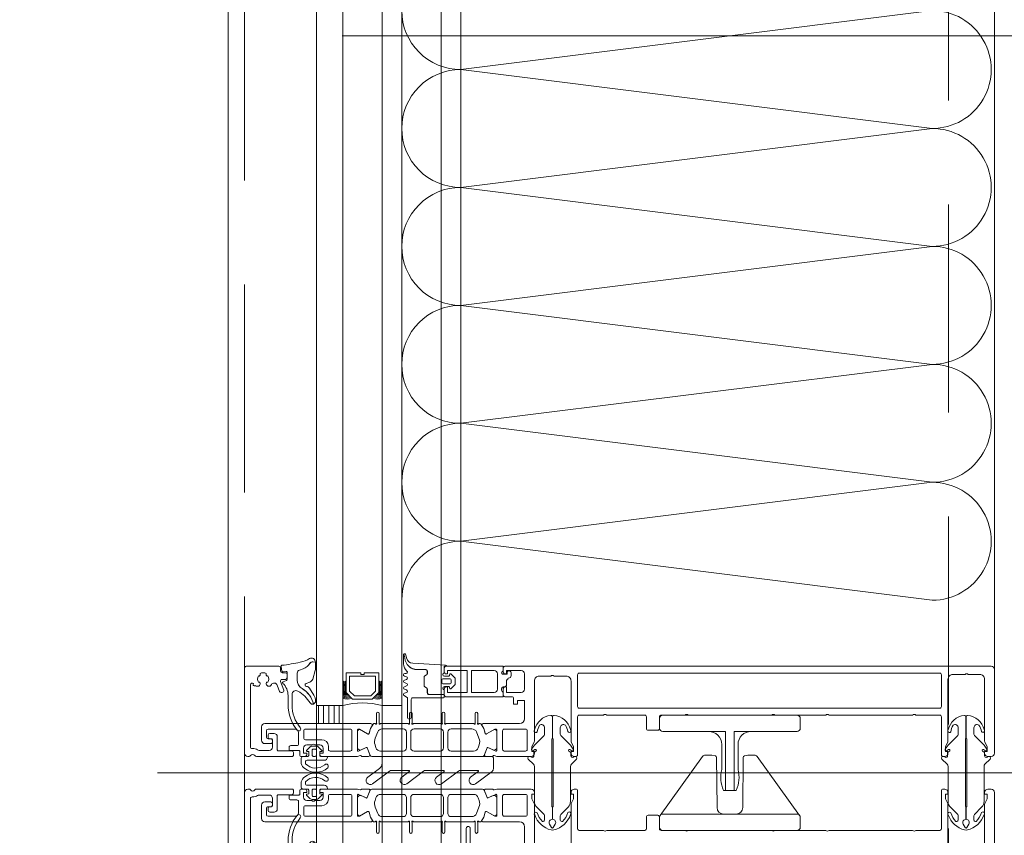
# Model space of a CAD drawing. Header units: millimetres. Extents: x 213386 to 459888, y 74252 to 208052.
# Tile 57 of 256: x 372973 to 373274, y 147488 to 147737. Entities that reach past the tile are written whole.
import ezdxf

# ---------------------------------------------------------------- set-up
doc = ezdxf.new("R2010")
doc.units = ezdxf.units.MM
doc.linetypes.add('ČERCHOVANÁ', pattern=[25.4, 12.7, -6.35, 0, -6.35])
doc.linetypes.add('ČÁRKOVANÁ', pattern=[19.05, 12.7, -6.35])
doc.layers.add('FASÁDA DETAILNÍ', color=255, linetype='Continuous', lineweight=0)
doc.layers.add('OSY', color=255, linetype='Continuous', lineweight=0)

# ---------------------------------------------------------------- blocks, each defined once
blk = doc.blocks.new('nesystémový nástavec 18')
for p, q in [((-17.5, 9.3), (-15.36, 9.3)), ((-15.36, 9.3), (0, 9.3)), ((0, 9.3), (0, 7.8)), ((-18, 6.8), (-18, 8.8)), ((-17, 6.3), (-17.5, 6.3)), ((-11, 8), (-17, 8)), ((-17, 8), (-17, 6.3)), ((-11, 1.3), (-11, 8)), ((-2.8, 8), (-9.7, 8)), ((-9.7, 1.3), (-9.7, 8)), ((-1.8, 2.3), (-1.8, 7)), ((-0.5, 7.3), (-0.5, 6.8)), ((0, 6.3), (0.55, 6.3)), ((0.55, 6.3), (0.95, 5.9)), ((0.95, 5.9), (0.95, 4.8)), ((0.95, 4.8), (0.95, 4.14)), ((0.95, 4.14), (1.2, 4.14)), ((1.4, 3.94), (1.4, 3.84)), ((1.6, 3.64), (1.6, 3.64)), ((-18, 0.5), (-18, 1.8)), ((-17.5, 2.3), (-17, 2.3)), ((-1.8, 0), (-17.5, 0)), ((-17, 2.3), (-17, 1.3)), ((-17, 1.3), (-11, 1.3)), ((-9.7, 1.3), (-2.8, 1.3)), ((0, 0), (-1.8, 0)), ((-0.4, 2.23), (-0.5, 2.04)), ((-0.5, 2.04), (-0.5, 2)), ((1.2, 2.44), (0, 2.44)), ((0, 1.5), (0, 0)), ((1.2, 1.85), (1.2, 2.44)), ((1.8, 1.37), (1.7, 1.35)), ((2.25, 1.63), (1.8, 1.37)), ((2.4, 2.84), (2.4, 1.89))]:
    blk.add_line(p, q)
for centre, radius, start, end in [((-17.5, 8.8), 0.5, 90, 180), ((-15.36, 9.8), 0.5, 270, 270.084), ((-17.5, 6.8), 0.5, 180.0012, 269.9988), ((-2.8, 7), 1, 0, 90), ((0, 7.3), 0.5, 89.9955, 180.0071), ((0, 6.8), 0.5, 179.9949, 270.006), ((0.75, 4.8), 0.2, 359.9656, 0.0344), ((1.2, 3.94), 0.2, 359.9707, 90.0249), ((1.6, 3.84), 0.2, 179.9737, 270.035), ((1.6, 2.84), 0.8, 0.0065, 89.9919), ((-17.5, 1.8), 0.5, 89.999, 180.0002), ((-17.5, 0.5), 0.5, 180, 270), ((-2.8, 2.3), 1, 270, 0), ((0, 2), 0.5, 179.9716, 270.0327), ((0, 1.94), 0.5, 89.9975, 144.0007), ((1.7, 1.85), 0.5, 179.9991, 270), ((2.1, 1.89), 0.3, 299.9815, 0.0183)]:
    blk.add_arc(centre, radius, start, end)
blk = doc.blocks.new('284336')
for points in [[(-0.7, -9.6), (-10, -9.6, 0.414511), (-10.51, -10.11), (-10.51, -15.51, -1), (-11.69, -15.51), (-11.69, -9.6), (-12.69, -8.95, -0.668884), (-12.6, -8.23), (-11.99, -8.01, 0.766384), (-11.99, -7.21), (-12.6, -6.99, -0.76831), (-12.6, -6.23), (-11.99, -6.01, 0.766384), (-11.99, -5.21), (-12.6, -4.99, -0.76831), (-12.6, -4.23), (-11.99, -4.01, 0.766384), (-11.99, -3.21), (-12.6, -2.99, -0.877523), (-12.5, -2.22), (-12.1, -2.22, 0.698129), (-11.83, -1.5, -0.220231), (-12.89, 0.78), (-12.89, 3.45, -0.157143), (-12.82, 3.68), (-12.69, 3.42, -0.067482), (-12.48, 2.53, 0.393136), (-8.66, -1.02), (-6.1, -1.02, -0.414214), (-5.61, -1.51), (-5.61, -2.22, -0.267949), (-5.85, -2.65), (-6.35, -2.93, 0.267949), (-6.61, -3.38), (-6.61, -5.84, 0.267949), (-6.35, -6.29), (-5.85, -6.57, -0.267949), (-5.61, -7), (-5.61, -8.11, 0.414215), (-5.1, -8.62), (-0.41, -8.62), (-0.41, -9.31, -0.414212), (-0.7, -9.6)], [(-0.41, 0), (-0.41, -2, 0.990243), (-0.4, -3.02), (0.9, -3.02, 0.414214), (1.21, -2.71), (1.21, -2.61, -0.668123), (1.71, -2.4), (2.75, -3.45, -0.199004), (2.89, -3.79), (2.89, -5.43, -0.199038), (2.75, -5.77), (1.71, -6.82, -0.668191), (1.21, -6.61), (1.21, -6.51, 0.414214), (0.9, -6.2), (-0.4, -6.2, 0.990269), (-0.41, -7.22), (-0.41, -8.6), (-5.1, -8.6, -0.414215), (-5.59, -8.11), (-5.59, -7, 0.267949), (-5.84, -6.56), (-6.34, -6.27, -0.267949), (-6.59, -5.84), (-6.59, -3.38, -0.267949), (-6.34, -2.95), (-5.84, -2.66, 0.267949), (-5.59, -2.22), (-5.59, -1.51, 0.414214), (-6.1, -1), (-8.66, -1, -0.393156), (-12.46, 2.53, 0.067572), (-12.67, 3.43), (-12.8, 3.7, -0.637545), (-12.12, 3.53), (-11.92, 2.53, 0.344315), (-10.06, 0.91), (0, 0.38, -0.406913), (0.39, 0), (-0.41, 0)], [(1.7, -4.31, 0.414235), (1.2, -3.81), (-0.7, -3.81, 0.414214), (-1.2, -4.31), (-1.2, -4.91, 0.414214), (-0.7, -5.41), (1.2, -5.41, 0.414235), (1.7, -4.91), (1.7, -4.31)]]:
    blk.add_lwpolyline(points, format="xyb", close=True)
blk = doc.blocks.new('433270')
blk.add_lwpolyline([(1, 0, 0.414364), (0, -1), (0, -1.4, 0.255924), (0.23, -1.83, -0.547723), (0.23, -3.17, 0.255924), (0, -3.6), (0, -14.6, 0.414214), (0.3, -14.9), (1.2, -14.9, 0.414214), (1.7, -14.4), (1.7, -10.3, -0.414214), (2, -10), (6, -10, 0.414248), (7, -9), (7, -7.7, 0.414179), (6.5, -7.2), (5.7, -7.2, 0.414232), (5.4, -7.5), (5.4, -8.2, -0.414198), (5.1, -8.5), (2.8, -8.5, -0.414204), (1.8, -7.5), (1.8, -4.49, -0.147432), (1.97, -3.94, 0.147461), (2.4, -2.5), (2.4, -2.3, -0.414214), (2.9, -1.8), (21.87, -1.8, -0.668178), (22.22, -2.65), (22.16, -2.72, 1), (21.59, -3.29), (21.52, -3.35, 0.198912), (21.38, -3.71), (21.38, -4.05, 0.414214), (22.08, -4.75), (22.38, -4.75, 0.576988), (22.64, -4.3, -0.311246), (24.56, -4.3, 0.576988), (24.82, -4.75), (25.3, -4.75, -0.260065), (25.3, -6.65), (24.82, -6.65, 0.576988), (24.56, -7.1, -0.311246), (22.64, -7.1, 0.576988), (22.38, -6.65), (22.08, -6.65, 0.414214), (21.38, -7.35), (21.38, -7.61, 0.267949), (21.63, -8.04), (21.89, -8.2, -0.637047), (21.73, -10), (19.83, -10.7, 0.315299), (19.5, -11.17), (19.5, -11.49, 0.520567), (20.17, -11.96), (22.83, -10.99, -0.520567), (23.5, -11.46), (23.5, -12.5, 0.414062), (24, -13), (25, -13, 0.414186), (25.5, -12.5), (25.5, -11.5, -0.414182), (26, -11), (27, -11, 0.414214), (27.5, -10.5), (27.5, -0.5, 0.414214), (27, 0), (1, 0)], format="xyb", close=True)
blk = doc.blocks.new('284325')
for points in [[(0.84, -5.23, -0.560316), (0.94, -4.73), (1.94, -4.36, 0.3153), (2.14, -4.08), (2.14, -1.89, 0.451558), (1.8, -1.59), (0.9, -1.7, -0.399586), (0.57, -1.46), (0.3, -0.07, -0.415977), (0.53, 0.29, 0.024107), (6.15, 1.24, 0.076636), (8.99, 2.34, -0.577615), (10.79, 1.3), (10.02, 1.37, 0.283171), (9.08, 0.9, -0.168429), (7.07, -0.74), (5.9, -1.16, 0.315302), (5.24, -2.1), (5.24, -4.21, 0.269719), (6.76, -6.82, -0.194797), (10.18, -11.53, -0.342663), (9.17, -11.17, 0.119207), (5.43, -7.59, 0.578571), (3.63, -8.62), (3.63, -11.77, 0.176415), (6.16, -18.72, -1), (5.24, -19.49, -0.176415), (2.43, -11.77), (2.43, -8.89, 0.208286), (0.84, -5.23)], [(8.95, -6.65), (10.32, -8.78, -0.134555), (10.79, -10.63, -0.339795), (10.19, -11.53, 0.194788), (6.76, -6.81, -0.269736), (5.25, -4.21), (5.25, -2.1, -0.315302), (5.9, -1.17), (7.07, -0.74, 0.168429), (9.09, 0.89, -0.283167), (10.01, 1.36), (10.79, 1.29), (10.79, -0.74, -0.070852), (10.71, -1.3), (9.95, -3.93, -0.241839), (9.08, -4.83), (7.93, -5.22, 0.836024), (8.08, -6.19), (8.11, -6.19, -0.255349), (8.95, -6.65)]]:
    blk.add_lwpolyline(points, format="xyb", close=True)
blk = doc.blocks.new('*U4004')
for points in [[(0, 0, 0.414243), (0.1, 0.1), (0, 0.9, -1.0001), (0.2, 0.9), (0.1, 0.1, 0.414228), (0.2, 0, 0.414228)], [(0.2, 0, 0.414243), (0.3, 0.1), (0.2, 0.9, -1.0001), (0.4, 0.9), (0.3, 0.1, 0.414228), (0.4, 0, 0.414228)], [(0.4, 0, 0.414243), (0.5, 0.1), (0.4, 0.9, -1.0001), (0.6, 0.9), (0.5, 0.1, 0.414228), (0.6, 0, 0.414228)], [(0.6, 0, 0.414243), (0.7, 0.1), (0.6, 0.9, -1.0001), (0.8, 0.9), (0.7, 0.1, 0.414228), (0.8, 0, 0.414228)], [(0.8, 0, 0.414243), (0.9, 0.1), (0.8, 0.9, -1.0001), (1, 0.9), (0.9, 0.1, 0.414228), (1, 0, 0.414228)], [(1, 0, 0.414243), (1.1, 0.1), (1, 0.9, -1.0001), (1.2, 0.9), (1.1, 0.1, 0.414228), (1.2, 0, 0.414228)], [(1.2, 0, 0.414243), (1.3, 0.1), (1.2, 0.9, -1.0001), (1.4, 0.9), (1.3, 0.1, 0.414228), (1.4, 0, 0.414228)], [(1.4, 0, 0.414243), (1.5, 0.1), (1.4, 0.9, -1.0001), (1.6, 0.9), (1.5, 0.1, 0.414228), (1.6, 0, 0.414228)], [(1.6, 0, 0.414243), (1.7, 0.1), (1.6, 0.9, -1.0001), (1.8, 0.9), (1.7, 0.1, 0.414228), (1.8, 0, 0.414228)], [(1.8, 0, 0.414243), (1.9, 0.1), (1.8001, 0.9, -1.0001), (2, 0.9), (1.9001, 0.1, 0.414228), (2, 0, 0.414228)]]:
    blk.add_lwpolyline(points, format="xyb")
blk = doc.blocks.new('244748_a')
blk.add_lwpolyline([(8.32, -1.69, 0.082248), (6.34, -0.9, -1.09695), (6.94, -0.1, -0.315353), (11.26, -5.15, -0.480529), (10.87, -5.64), (4.27, -5.64), (4.08, -5.45), (-16.53, -5.45), (-16.72, -5.64), (-20.43, -5.64, 0.574019), (-21.93, -4.78), (-22.99, -5.4, 0.524827), (-22.99, -5.9), (-21.93, -6.52, 0.574021), (-20.43, -5.66), (-16.72, -5.66), (-16.53, -5.85), (4.08, -5.85), (4.27, -5.66), (10.87, -5.66, -0.480529), (11.26, -6.15, -0.326229), (6.88, -11.09, -1.09695), (6.28, -10.3, 0.081457), (8.32, -9.61, 0.599203), (7.48, -8.05), (5.52, -8.05, 0.198965), (5.17, -8.2), (2.22, -11.15), (0.93, -12.01, -0.738038), (0.51, -11.62), (0.87, -11, 1), (0.35, -10.7), (0, -11.3), (-0.98, -11.3, 0.619205), (-1.45, -12.06), (-1.28, -12.43, -0.808139), (-2.04, -13.04), (-3.63, -11.44, 0.198906), (-4.34, -11.15), (-14.99, -11.15, -0.198936), (-16.76, -10.42), (-18.98, -8.2, 0.198942), (-19.33, -8.05), (-20.67, -8.05, 0.500217), (-21.09, -8.73, 0.122037), (-18.5, -10.27, -1.093735), (-19.1, -11.07, -0.240768), (-23.7, -6.07, -0.106226), (-23.7, -5.23, -0.256232), (-19, -0.13, -1.093735), (-18.4, -0.92, 0.116856), (-21.09, -2.57, 0.500217), (-20.67, -3.25), (-19.33, -3.25, 0.198942), (-18.98, -3.1), (-16.75, -0.88, -0.198936), (-14.99, -0.15), (-4.34, -0.15, 0.198907), (-3.63, 0.14), (-2.04, 1.74, -0.808139), (-1.28, 1.13), (-1.45, 0.76, 0.619205), (-0.98, 0), (0, 0), (0.35, -0.6, 1), (0.87, -0.3), (0.51, 0.32, -0.738038), (0.93, 0.71), (2.22, -0.15), (5.17, -3.1, 0.198965), (5.52, -3.25), (7.48, -3.25, 0.599203)], format="xyb", close=True)
blk = doc.blocks.new('236134_0100_s_v')
for points in [[(22.8, -23), (22.8, -5), (42, -5, 0.414214), (43, -4), (43, -1, 0.414214), (42, 0), (1, 0, 0.414214), (0, -1), (0, -4, 0.414214), (1, -5), (20.2, -5), (20.2, -23)], [(15, -5, -0.414214), (19, -9), (19, -16.57, 0.165764), (19.53, -23), (23.47, -23, 0.165764), (24, -16.57), (24, -9, -0.414214), (28, -5)]]:
    blk.add_lwpolyline(points, format="xyb")
blk = doc.blocks.new('236134_0200_s_v')
for points in [[(19.58, 5, -0.41166), (17.58, 6.98), (17.45, 22.25, 0.344217), (17.07, 22.73), (16, 23), (14, 23, 0.240828), (13.19, 22.59), (0.19, 4.59)], [(23.42, 5, 0.41166), (25.42, 6.98), (25.55, 22.25, -0.344217), (25.93, 22.73), (27, 23), (29, 23, -0.240828), (29.81, 22.59), (42.81, 4.59)]]:
    blk.add_lwpolyline(points, format="xyb")
blk.add_lwpolyline([(42, 5), (1, 5, 0.414214), (0, 4), (0, 1, 0.414214), (1, 0), (42, 0, 0.414214), (43, 1), (43, 4, 0.414214)], format="xyb", close=True)
blk = doc.blocks.new('288126')
for points in [[(-16.5, 0), (16.5, 0)], [(-17, -2.08), (-17, -0.5)], [(17, -0.5), (17, -3.8)], [(-21.36, -6.34), (-17.8, -3.69)], [(-14.71, -4.5), (-19.87, -8.34)], [(-8.83, -4.3), (-14.11, -4.3)], [(-10.96, -6.34), (-8.71, -4.66)], [(-4.31, -4.5), (-9.47, -8.34)], [(1.81, -4.3), (-3.71, -4.3)], [(-0.35, -6.36), (1.93, -4.66)], [(6.33, -4.5), (1.14, -8.37)], [(12.21, -4.3), (6.93, -4.3)], [(10.05, -6.36), (12.33, -4.66)], [(16.6, -4.6), (11.54, -8.37)]]:
    blk.add_lwpolyline(points)
for centre, radius, start, end in [((16.5, -0.5), 0.5, 0, 90), ((-16.5, -0.5), 0.5, 90, 180), ((16, -3.8), 1, 306.7059, 0), ((-20.61, -7.34), 1.25, 126.7059, 306.7059), ((-10.21, -7.34), 1.25, 126.7059, 306.7059), ((0.4, -7.37), 1.25, 126.7059, 306.7059), ((10.8, -7.37), 1.25, 126.7059, 306.7059)]:
    blk.add_arc(centre, radius, start, end)
at = {"extrusion": (0, 0, -1)}
for centre, radius, start, end in [((19, -2.08), 2, 180, 233.2941), ((14.11, -5.3), 1, 53.2941, 90), ((8.83, -4.5), 0.2, 90, 233.2941), ((3.71, -5.3), 1, 53.2941, 90), ((-1.81, -4.5), 0.2, 90, 233.2941), ((-6.93, -5.3), 1, 53.2941, 90), ((-12.21, -4.5), 0.2, 90, 233.2941)]:
    blk.add_arc(centre, radius, start, end, dxfattribs=at)
blk = doc.blocks.new('246426')
for points in [[(-1.84, 0.64), (-2.86, -0.38, 0.198926), (-3.15, -1.09), (-3.15, -2.31, 0.198926), (-2.86, -3.02), (-1.84, -4.04, 0.637051), (-1.5, -3.92), (-1.45, -3.4), (-0.3, -3.4, -0.41484), (0, -3.7), (0, -5.19, 0.414232), (0.5, -5.69), (2.14, -5.69, 0.071862), (2.2, -5.68, 0.157876), (3.73, -4.64, 0.360336), (3.48, 2.39, 0.964062), (2.54, 1.48, -0.403385), (2.25, -4.34, -0.190964), (2.11, -4.39), (1.7, -4.39, -0.414214), (1.2, -3.89), (1.2, 1.31, 0.414201), (0.2, 2.31), (0, 2.31), (0, 0.3, -0.414214), (-0.3, 0), (-1.45, 0), (-1.5, 0.52, 0.637051), (-1.84, 0.64)], [(-2.25, -1.4, -0.414214), (-1.85, -1), (-0.4, -1, -0.414214), (0, -1.4), (0, -2, -0.414214), (-0.4, -2.4), (-1.85, -2.4, -0.414214), (-2.25, -2), (-2.25, -1.4)]]:
    blk.add_lwpolyline(points, format="xyb", close=True)

msp = doc.modelspace()

# ---------------------------------------------------------------- hatches: boundary and pattern name
at = {"layer": 'FASÁDA DETAILNÍ'}
h = msp.add_hatch(dxfattribs=at)
h.set_pattern_fill('ANSI31', color=256, scale=0.5, angle=585)
h.set_pattern_definition([(270, (440451.9952, 137207.7333), (1.5875, -8e-16), [])])
h.paths.add_polyline_path([(373071.638, 147522.154), (373071.638, 147527.655), (373063.638, 147527.655), (373063.638, 147522.154)])

# ---------------------------------------------------------------- linework, layer by layer
for p, q in [((373036.638, 145492.154), (373036.638, 169172.154)), ((373063.638, 145492.154), (373063.638, 169172.154)), ((373071.638, 169172.154), (373071.638, 145492.154)), ((373083.638, 145492.154), (373083.638, 169172.154)), ((373089.638, 169172.154), (373089.638, 145492.154)), ((373101.638, 145492.154), (373101.638, 169172.154)), ((373107.638, 169172.154), (373107.638, 145492.154)), ((373063.638, 147527.655), (373063.638, 147936.654)), ((373071.638, 147936.654), (373071.638, 147527.655)), ((373083.638, 147527.655), (373083.638, 147936.654)), ((373089.638, 147936.654), (373089.638, 147527.655)), ((373071.638, 147527.655), (373063.638, 147527.655)), ((373089.638, 147527.655), (373083.638, 147527.655)), ((373340.762, 147507.154), (373015.071, 147507.154))]:
    msp.add_line(p, q, dxfattribs=at)
at = {"layer": 'FASÁDA DETAILNÍ', "linetype": 'ČÁRKOVANÁ', "ltscale": 5}
for p, q in [((373041.638, 145497.154), (373041.638, 169167.154)), ((373256.638, 145712.154), (373256.638, 168952.154))]:
    msp.add_line(p, q, dxfattribs=at)
at = {"layer": 'FASÁDA DETAILNÍ'}
for points in [[(373270.638, 147538.654), (373270.638, 147925.654)], [(373082.638, 147537.655), (373082.638, 147531.655), (373080.638, 147529.655), (373074.638, 147529.655), (373072.638, 147531.655), (373072.638, 147537.655), (373077.138, 147537.655), (373077.138, 147537.155), (373078.138, 147537.155), (373078.138, 147537.655)], [(373073.638, 147536.655), (373081.638, 147536.655), (373081.638, 147532.069), (373080.224, 147530.655), (373075.191, 147530.655), (373073.638, 147532.069)], [(373063.638, 147522.154), (373063.638, 147527.655), (373071.638, 147527.655), (373071.638, 147522.154)]]:
    msp.add_lwpolyline(points, close=True, dxfattribs=at)
for points in [[(373269.638, 147539.654), (373121.138, 147539.654, 0.4142136), (373120.638, 147539.154), (373120.638, 147537.854, 0.4142197), (373121.138, 147537.354), (373121.638, 147537.354), (373121.638, 147538.354), (373126.138, 147538.354, -0.4142136), (373127.138, 147537.354), (373127.138, 147532.654, -0.4142136), (373126.138, 147531.654), (373121.638, 147531.654), (373121.638, 147533.354), (373121.138, 147533.354, 0.4142012), (373120.638, 147532.854), (373120.638, 147530.854, 0.4142136), (373121.138, 147530.354), (373123.282, 147530.354, -0.4142136), (373123.782, 147529.854), (373123.782, 147528.055), (373125.033, 147528.055), (373125.033, 147529.255), (373126.838, 147529.255, -0.4142136), (373127.138, 147528.955), (373127.138, 147523.656, -0.4141667), (373125.638, 147522.156), (373118.641, 147522.154), (373114.54, 147522.155, 0.5773503), (373114.194, 147521.555), (373114.692, 147520.692), (373115.12, 147519.199, 0.4887011), (373115.559, 147519.023), (373118.025, 147520.454), (373118.446, 147520.454, -0.4325656), (373118.641, 147520.254), (373118.641, 147513.95, -0.5483974), (373118.359, 147513.764), (373115.975, 147514.833, 0.4253361), (373115.708, 147514.725), (373114.892, 147512.702, 0.5315629), (373115.262, 147512.152), (373117.327, 147512.152, 0.2313061), (373117.563, 147512.268, -0.3061853), (373117.883, 147512.372), (373118.641, 147512.154), (373129.144, 147512.154, 0.4142136), (373130.144, 147513.154), (373130.144, 147513.654), (373129.344, 147513.654), (373129.344, 147515.154), (373130.004, 147516.298, 0.1316504), (373130.138, 147516.798), (373130.138, 147535.163, -0.4142136), (373131.638, 147536.663), (373135.139, 147536.663, -0.3999851), (373136.139, 147536.663), (373139.838, 147536.663, -0.4142136), (373141.338, 147535.163), (373141.338, 147516.798, 0.1316504), (373141.472, 147516.298), (373142.133, 147515.154), (373142.133, 147513.654), (373141.333, 147513.654), (373141.333, 147513.154, 0.4142136), (373142.333, 147512.154), (373142.838, 147512.154, 0.4142136), (373143.338, 147512.654), (373143.338, 147524.254, -0.4142136), (373143.838, 147524.754), (373151.238, 147524.754, -0.3999851), (373152.238, 147524.754), (373163.838, 147524.754, -0.4142136), (373164.338, 147524.254), (373164.338, 147520.654, 0.4142136), (373164.838, 147520.154), (373167.838, 147520.154, 0.4142136), (373168.338, 147520.654), (373168.338, 147524.254, -0.4142136), (373168.838, 147524.754), (373176.138, 147524.754, -0.38324), (373177.138, 147524.754), (373202.638, 147524.754, -0.38324), (373203.638, 147524.754), (373219.138, 147524.754, -0.38324), (373220.138, 147524.754), (373245.638, 147524.754, -0.38324), (373246.638, 147524.754), (373253.938, 147524.754, -0.4142136), (373254.438, 147524.254), (373254.438, 147512.654, 0.4142136), (373254.938, 147512.154), (373255.438, 147512.154, 0.4142136), (373256.438, 147513.154), (373256.438, 147513.654), (373255.638, 147513.654), (373255.638, 147515.154), (373256.304, 147516.308, 0.1169365), (373256.438, 147516.808), (373256.438, 147535.663, -0.4142315), (373257.938, 147537.163), (373261.648, 147537.163, -0.3999851), (373262.648, 147537.163), (373266.138, 147537.163, -0.4142315), (373267.638, 147535.663), (373267.638, 147516.808, 0.1169365), (373267.772, 147516.308), (373268.438, 147515.154), (373268.438, 147513.654), (373267.638, 147513.654), (373267.638, 147513.154, 0.4142136), (373268.638, 147512.154), (373269.638, 147512.154, 0.4142136), (373270.638, 147513.154), (373270.638, 147538.654, 0.4142135), (373269.638, 147539.654)], [(373143.838, 147537.554), (373253.938, 147537.554, -0.4142136), (373254.438, 147537.054), (373254.438, 147527.354, -0.4142136), (373253.938, 147526.854), (373143.838, 147526.854, -0.4142136), (373143.338, 147527.354), (373143.338, 147537.054, -0.4142136), (373143.838, 147537.554)], [(373114.299, 147512.154), (373102.388, 147512.154), (373080.477, 147512.154, -0.3058367), (373080.014, 147512.467), (373079.091, 147514.755, 0.4253361), (373078.824, 147514.862), (373077.205, 147514.146, -0.5437525), (373076.148, 147514.83), (373076.148, 147519.734, -0.5781822), (373077.05, 147520.253), (373079.241, 147518.992, 0.4885049), (373079.68, 147519.169), (373080.115, 147520.683), (373080.877, 147522.004, -0.2824777), (373081.153, 147522.154), (373081.598, 147522.154, 1.4470094), (373081.948, 147522.286), (373081.948, 147525.254, -1), (373082.748, 147525.254), (373082.748, 147522.286, 1.4470094), (373083.099, 147522.153), (373091.638, 147522.154, 1.4470094), (373091.988, 147522.286), (373091.988, 147525.254, -1), (373092.788, 147525.254), (373092.788, 147522.286, 1.4470094), (373093.139, 147522.153), (373101.638, 147522.154, 1.4470094), (373101.988, 147522.286), (373101.988, 147525.254, -1), (373102.788, 147525.254), (373102.788, 147522.286, 1.4470094), (373103.139, 147522.153), (373111.678, 147522.154, 1.4470094), (373112.028, 147522.286), (373112.028, 147525.254, -1), (373112.828, 147525.254), (373112.828, 147522.286, 1.4470094), (373113.179, 147522.153), (373113.624, 147522.154, -0.2824777), (373113.9, 147522.004), (373114.662, 147520.683), (373115.096, 147519.169, 0.4885049), (373115.535, 147518.992), (373117.727, 147520.253, -0.5781822), (373118.628, 147519.734), (373118.628, 147514.83, -0.5437525), (373117.572, 147514.146), (373115.953, 147514.862, 0.4253361), (373115.686, 147514.755), (373114.763, 147512.467, -0.3058367), (373114.299, 147512.154)], [(373076.138, 147512.154), (373065.139, 147512.154, -0.4144257), (373064.638, 147512.654), (373064.638, 147513.148), (373065.638, 147513.148), (373065.638, 147514.648, 0.4142136), (373064.638, 147515.648), (373063.138, 147515.648, 0.3999851), (373062.138, 147515.648), (373060.638, 147515.648, 0.4142136), (373059.638, 147514.648), (373059.638, 147513.154), (373060.638, 147513.154), (373060.638, 147512.654, -0.4144559), (373060.138, 147512.154), (373058.838, 147512.156, -0.4139712), (373058.538, 147512.456), (373058.538, 147513.654, 0.4142136), (373058.238, 147513.954), (373055.238, 147513.954), (373055.238, 147514.954, -0.4142136), (373055.738, 147515.454), (373057.638, 147515.454, 0.4142136), (373058.138, 147515.954), (373058.138, 147519.454, 0.4142056), (373057.138, 147520.454), (373048.838, 147520.455, 0.4142063), (373048.338, 147519.955), (373048.338, 147518.054, 0.414219), (373048.838, 147517.554), (373049.638, 147517.554, -0.4142136), (373050.138, 147517.054), (373050.138, 147516.554, -0.4142136), (373049.638, 147516.054), (373047.838, 147516.054, -0.4142136), (373046.838, 147517.054), (373046.838, 147521.154, -0.4142136), (373047.838, 147522.154), (373076.138, 147522.154), (373080.238, 147522.155, -0.5773503), (373080.585, 147521.555), (373080.086, 147520.692), (373079.659, 147519.199, -0.4887011), (373079.219, 147519.023), (373076.754, 147520.454), (373076.333, 147520.454, 0.4325656), (373076.138, 147520.254), (373076.138, 147513.95, 0.5483974), (373076.42, 147513.764), (373078.804, 147514.833, -0.4253361), (373079.071, 147514.725), (373079.887, 147512.702, -0.5315625), (373079.516, 147512.152), (373077.452, 147512.152, -0.2313061), (373077.216, 147512.268, 0.3061853), (373076.896, 147512.372), (373076.138, 147512.154)], [(373073.938, 147520.454), (373060.238, 147520.454, 0.4142136), (373059.738, 147519.954), (373059.738, 147517.748, 0.4142136), (373060.238, 147517.248), (373065.208, 147517.248, -0.4111388), (373067.238, 147515.248), (373067.238, 147514.254, 0.4142136), (373067.738, 147513.754), (373073.938, 147513.754, 0.4142136), (373074.438, 147514.254), (373074.438, 147519.954, 0.4142136), (373073.938, 147520.454)], [(373083.188, 147513.753), (373090.088, 147513.753, 0.4142178), (373091.088, 147514.753), (373091.088, 147519.554, 0.4142178), (373090.088, 147520.554), (373083.726, 147520.554, 0.305619), (373082.336, 147519.616), (373081.557, 147517.692, 0.1764286), (373081.485, 147515.64), (373081.761, 147514.79, 0.3249157), (373083.188, 147513.753)], [(373093.388, 147513.753), (373101.388, 147513.753, 0.4142136), (373102.388, 147514.753), (373102.388, 147519.554, 0.4142136), (373101.388, 147520.554), (373093.388, 147520.554, 0.4142136), (373092.388, 147519.554), (373092.388, 147514.753, 0.4142136), (373093.388, 147513.753)], [(373104.688, 147513.753), (373111.589, 147513.753, 0.3249157), (373113.015, 147514.79), (373113.291, 147515.64, 0.1764286), (373113.219, 147517.692), (373112.441, 147519.616, 0.305619), (373111.05, 147520.554), (373104.688, 147520.554, 0.4142178), (373103.688, 147519.554), (373103.688, 147514.753, 0.4142178), (373104.688, 147513.753)], [(373127.938, 147514.255, -0.4142136), (373127.438, 147513.755), (373120.938, 147513.755, -0.4142136), (373120.438, 147514.255), (373120.438, 147519.955, -0.4142136), (373120.938, 147520.455), (373127.438, 147520.455, -0.4142136), (373127.938, 147519.955), (373127.938, 147514.255)], [(373076.138, 147502.154), (373065.139, 147502.154, 0.4144257), (373064.638, 147501.654), (373064.638, 147501.161), (373065.638, 147501.161), (373065.638, 147499.661, -0.4142136), (373064.638, 147498.661), (373063.138, 147498.661, -0.3999851), (373062.138, 147498.661), (373060.638, 147498.661, -0.4142136), (373059.638, 147499.661), (373059.638, 147501.154), (373060.638, 147501.154), (373060.638, 147501.654, 0.4144559), (373060.138, 147502.154), (373058.838, 147502.153, 0.4139712), (373058.538, 147501.853), (373058.538, 147500.655, -0.4142136), (373058.238, 147500.355), (373055.238, 147500.355), (373055.238, 147499.355, 0.4142136), (373055.738, 147498.855), (373057.638, 147498.855, -0.4142136), (373058.138, 147498.355), (373058.138, 147494.855, -0.4142056), (373057.138, 147493.855), (373048.838, 147493.854, -0.4142063), (373048.338, 147494.354), (373048.338, 147496.254, -0.414219), (373048.838, 147496.754), (373049.638, 147496.754, 0.4142136), (373050.138, 147497.254), (373050.138, 147497.754, 0.4142136), (373049.638, 147498.254), (373047.838, 147498.254, 0.4142136), (373046.838, 147497.254), (373046.838, 147493.154, 0.4142136), (373047.838, 147492.154), (373076.138, 147492.154), (373080.238, 147492.154, 0.5773503), (373080.585, 147492.754), (373080.086, 147493.617), (373079.659, 147495.11, 0.4887011), (373079.219, 147495.286), (373076.754, 147493.854), (373076.333, 147493.854, -0.4325656), (373076.138, 147494.054), (373076.138, 147500.359, -0.5483974), (373076.42, 147500.545), (373078.804, 147499.476, 0.4253361), (373079.071, 147499.584), (373079.887, 147501.607, 0.5315625), (373079.516, 147502.157), (373077.452, 147502.157, 0.2313061), (373077.216, 147502.041, -0.3061853), (373076.896, 147501.937), (373076.138, 147502.154)], [(373073.938, 147493.854), (373060.238, 147493.854, -0.4142136), (373059.738, 147494.354), (373059.738, 147496.561, -0.4142136), (373060.238, 147497.061), (373065.208, 147497.061, 0.4111388), (373067.238, 147499.061), (373067.238, 147500.054, -0.4142136), (373067.738, 147500.554), (373073.938, 147500.554, -0.4142136), (373074.438, 147500.054), (373074.438, 147494.354, -0.4142136), (373073.938, 147493.854)], [(373114.299, 147502.154), (373102.388, 147502.155), (373080.477, 147502.154, 0.3058367), (373080.014, 147501.842), (373079.091, 147499.554, -0.4253361), (373078.824, 147499.447), (373077.205, 147500.163, 0.5437525), (373076.148, 147499.479), (373076.148, 147494.574, 0.5781822), (373077.05, 147494.056), (373079.241, 147495.317, -0.4885049), (373079.68, 147495.14), (373080.115, 147493.626), (373080.877, 147492.305, 0.2824777), (373081.153, 147492.155), (373081.598, 147492.155, -1.4470094), (373081.948, 147492.023), (373081.948, 147489.055, 1), (373082.748, 147489.055), (373082.748, 147492.023, -1.4470094), (373083.099, 147492.156), (373091.638, 147492.155, -1.4470094), (373091.988, 147492.023), (373091.988, 147489.055, 1), (373092.788, 147489.055), (373092.788, 147492.023, -1.4470094), (373093.139, 147492.156), (373101.638, 147492.155, -1.4470094), (373101.988, 147492.023), (373101.988, 147489.055, 1), (373102.788, 147489.055), (373102.788, 147492.023, -1.4470094), (373103.139, 147492.156), (373111.678, 147492.155, -1.4470094), (373112.028, 147492.023), (373112.028, 147489.055, 1), (373112.828, 147489.055), (373112.828, 147492.023, -1.4470094), (373113.179, 147492.156), (373113.624, 147492.155, 0.2824777), (373113.9, 147492.305), (373114.662, 147493.626), (373115.096, 147495.14, -0.4885049), (373115.535, 147495.317), (373117.727, 147494.056, 0.5781822), (373118.628, 147494.574), (373118.628, 147499.479, 0.5437525), (373117.572, 147500.163), (373115.953, 147499.447, -0.4253361), (373115.686, 147499.554), (373114.763, 147501.842, 0.3058367), (373114.299, 147502.154)], [(373083.188, 147500.555), (373090.088, 147500.556, -0.4142178), (373091.088, 147499.556), (373091.088, 147494.755, -0.4142178), (373090.088, 147493.755), (373083.726, 147493.755, -0.305619), (373082.336, 147494.693), (373081.557, 147496.617, -0.1764286), (373081.485, 147498.669), (373081.761, 147499.519, -0.3249157), (373083.188, 147500.555)], [(373093.388, 147500.555), (373101.388, 147500.555, -0.4142136), (373102.388, 147499.555), (373102.388, 147494.755, -0.4142136), (373101.388, 147493.755), (373093.388, 147493.755, -0.4142136), (373092.388, 147494.755), (373092.388, 147499.555, -0.4142136), (373093.388, 147500.555)], [(373104.688, 147500.556), (373111.589, 147500.555, -0.3249157), (373113.015, 147499.519), (373113.291, 147498.669, -0.1764286), (373113.219, 147496.617), (373112.441, 147494.693, -0.305619), (373111.05, 147493.755), (373104.688, 147493.755, -0.4142178), (373103.688, 147494.755), (373103.688, 147499.556, -0.4142178), (373104.688, 147500.556)], [(373127.938, 147500.054, 0.4142136), (373127.438, 147500.554), (373120.938, 147500.554, 0.4142136), (373120.438, 147500.054), (373120.438, 147494.354, 0.4142136), (373120.938, 147493.854), (373127.438, 147493.854, 0.4142136), (373127.938, 147494.354), (373127.938, 147500.054)]]:
    msp.add_lwpolyline(points, format="xyb", close=True, dxfattribs=at)
for points in [[(373127.138, 147485.354), (373127.138, 147490.653, 0.4141667), (373125.638, 147492.153), (373118.641, 147492.154), (373114.54, 147492.154, -0.5773503), (373114.194, 147492.754), (373114.692, 147493.617), (373115.12, 147495.11, -0.4887011), (373115.559, 147495.286), (373118.025, 147493.854), (373118.446, 147493.854, 0.4325656), (373118.641, 147494.054), (373118.641, 147500.359, 0.5483974), (373118.359, 147500.545), (373115.975, 147499.476, -0.4253361), (373115.708, 147499.584), (373114.892, 147501.607, -0.5315629), (373115.262, 147502.157), (373117.327, 147502.157, -0.2313061), (373117.563, 147502.041, 0.3061853), (373117.883, 147501.937), (373118.641, 147502.154), (373129.144, 147502.154, -0.4142136), (373130.144, 147501.154), (373130.144, 147500.654), (373129.344, 147500.654), (373129.344, 147499.154), (373130.004, 147498.011, -0.1316504), (373130.138, 147497.511), (373130.138, 147479.146, 0.4142136)], [(373141.338, 147479.146), (373141.338, 147497.511, -0.1316504), (373141.472, 147498.011), (373142.133, 147499.154), (373142.133, 147500.654), (373141.333, 147500.654), (373141.333, 147501.154, -0.4142136), (373142.333, 147502.154), (373142.838, 147502.154, -0.4142136), (373143.338, 147501.654), (373143.338, 147490.054, 0.4142136), (373143.838, 147489.554), (373151.238, 147489.554, 0.3999851), (373152.238, 147489.554), (373163.838, 147489.554, 0.4142136), (373164.338, 147490.054), (373164.338, 147493.654, -0.4142136), (373164.838, 147494.154), (373167.838, 147494.154, -0.4142136), (373168.338, 147493.654), (373168.338, 147490.054, 0.4142136), (373168.838, 147489.554), (373176.138, 147489.554, 0.38324), (373177.138, 147489.554), (373202.638, 147489.554, 0.38324), (373203.638, 147489.554), (373219.138, 147489.554, 0.38324), (373220.138, 147489.554), (373245.638, 147489.554, 0.38324), (373246.638, 147489.554), (373253.938, 147489.554, 0.4142136), (373254.438, 147490.054), (373254.438, 147501.654, -0.4142136), (373254.938, 147502.154), (373255.438, 147502.154, -0.4142136), (373256.438, 147501.154), (373256.438, 147500.654), (373255.638, 147500.654), (373255.638, 147499.154), (373256.304, 147498.001, -0.1169365), (373256.438, 147497.501), (373256.438, 147478.646, 0.4142315)], [(373267.638, 147478.646), (373267.638, 147497.501, -0.1169365), (373267.772, 147498.001), (373268.438, 147499.154), (373268.438, 147500.654), (373267.638, 147500.654), (373267.638, 147501.154, -0.4142136), (373268.638, 147502.154), (373269.638, 147502.154, -0.4142136), (373270.638, 147501.154), (373270.638, 147475.654, -0.4142135)]]:
    msp.add_lwpolyline(points, format="xyb", dxfattribs=at)
for centre, radius, start, end in [((373072.138, 147535.517), 0.596, 213.03656, 326.96344), ((373072.138, 147535.225), 0.596, 213.03656, 326.96344), ((373072.138, 147534.932), 0.596, 213.03656, 326.96344), ((373072.138, 147534.64), 0.596, 213.03656, 326.96344), ((373072.138, 147534.347), 0.596, 213.03656, 326.96344), ((373072.138, 147534.055), 0.596, 213.03656, 326.96344), ((373072.138, 147533.762), 0.596, 213.03656, 326.96344), ((373072.138, 147533.47), 0.596, 213.03656, 326.96344), ((373083.138, 147535.517), 0.596, 213.03656, 326.96344), ((373083.138, 147535.225), 0.596, 213.03656, 326.96344), ((373083.138, 147534.932), 0.596, 213.03656, 326.96344), ((373083.138, 147534.64), 0.596, 213.03656, 326.96344), ((373083.138, 147534.347), 0.596, 213.03656, 326.96344), ((373083.138, 147534.055), 0.596, 213.03656, 326.96344), ((373083.138, 147533.762), 0.596, 213.03656, 326.96344), ((373083.138, 147533.47), 0.596, 213.03656, 326.96344), ((373072.138, 147533.177), 0.596, 213.03656, 326.96344), ((373072.138, 147532.885), 0.596, 213.03656, 326.96344), ((373072.138, 147532.592), 0.596, 213.03656, 326.96344), ((373072.138, 147532.3), 0.596, 213.03656, 326.96344), ((373072.138, 147532.007), 0.596, 213.03656, 326.96344), ((373072.276, 147531.995), 0.879, 223.50356, 316.00509), ((373072.424, 147532.085), 1.263, 231.50044, 308.03437), ((373072.563, 147532.246), 1.712, 237.31435, 302.70505), ((373072.708, 147532.49), 2.248, 241.59719, 298.47266), ((373072.876, 147532.839), 2.897, 244.70485, 294.69333), ((373072.99, 147533.205), 3.546, 247.59095, 292.70618), ((373082.287, 147533.205), 3.546, 247.29382, 292.40905), ((373082.401, 147532.839), 2.897, 245.30667, 295.29515), ((373082.569, 147532.49), 2.248, 241.52734, 298.40281), ((373082.714, 147532.246), 1.712, 237.29495, 302.68565), ((373082.852, 147532.085), 1.263, 231.96563, 308.49956), ((373083, 147531.995), 0.879, 223.99491, 316.49644), ((373083.138, 147533.177), 0.596, 213.03656, 326.96344), ((373083.138, 147532.885), 0.596, 213.03656, 326.96344), ((373083.138, 147532.592), 0.596, 213.03656, 326.96344), ((373083.138, 147532.3), 0.596, 213.03656, 326.96344), ((373083.138, 147532.007), 0.596, 213.03656, 326.96344), ((373077.638, 147505.763), 22.699, 74.67278, 105.32722)]:
    msp.add_arc(centre, radius, start, end, dxfattribs=at)
at = {"layer": 'OSY', "linetype": 'ČERCHOVANÁ', "ltscale": 25}
msp.add_line((400063.194, 147732.154), (372424.222, 147732.154), dxfattribs=at)

# ---------------------------------------------------------------- block references
at = {"layer": 'FASÁDA DETAILNÍ', "xscale": 179.9999932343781, "yscale": 179.9999932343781, "zscale": 179.9999932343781, "rotation": 270}
msp.add_blockref('*U4004', (373089.638, 147919.827), dxfattribs=at)
at = {"layer": 'FASÁDA DETAILNÍ'}
for name, p in [('284325', (373052.498, 147539.654)), ('284336', (373103.048, 147539.654)), ('236134_0100_s_v', (373168.338, 147524.754)), ('288126', (373100.628, 147512.154)), ('236134_0200_s_v', (373168.338, 147489.554))]:
    msp.add_blockref(name, p, dxfattribs=at)
for name, p, rotation in [('433270', (373041.638, 147512.154), 90), ('246426', (373064.638, 147512.15), 270)]:
    msp.add_blockref(name, p, dxfattribs=dict(at, rotation=rotation))
at = {"layer": 'FASÁDA DETAILNÍ', "xscale": -1}
for name, p, rotation in [('nesystémový nástavec 18', (373120.638, 147539.654), 180), ('244748_a', (373141.299, 147513.377), 270), ('244748_a', (373267.599, 147513.377), 270), ('246426', (373064.638, 147502.159), 270), ('433270', (373041.638, 147502.155), 90), ('284325', (373052.498, 147474.654), 180), ('284336', (373121.048, 147474.654), 180)]:
    msp.add_blockref(name, p, dxfattribs=dict(at, rotation=rotation))

doc.saveas('drawing.dxf')
